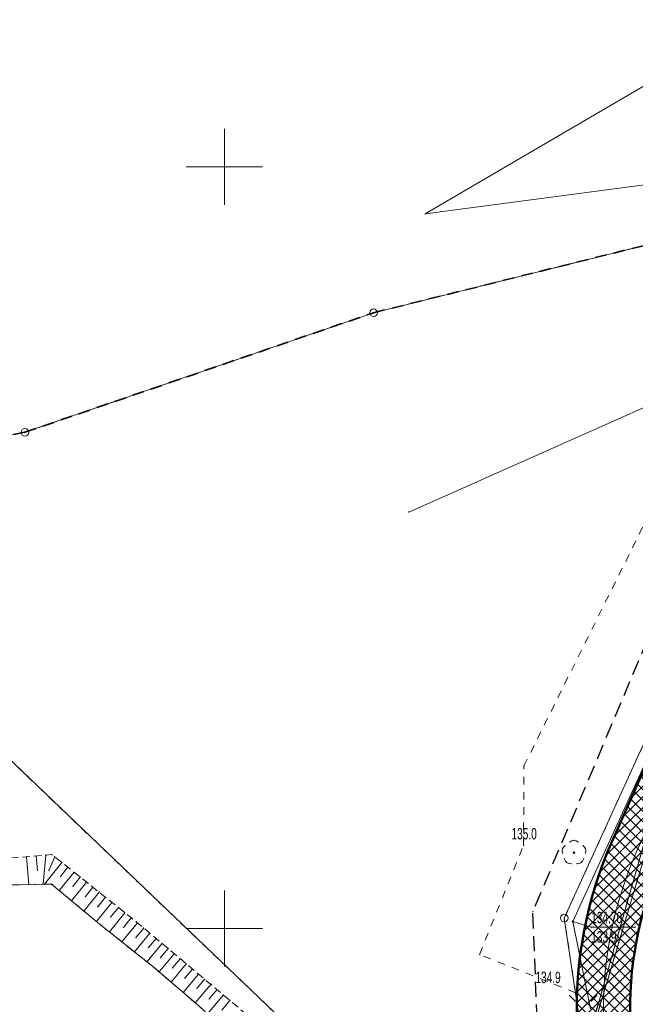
# Model space of a CAD drawing. Extents: x 6456700 to 6518119, y 5963420 to 5980059.
# Tile 47 of 256: x 6511655 to 6511696, y 5964144 to 5964209. Entities that reach past the tile are written whole.
import ezdxf
from ezdxf.enums import TextEntityAlignment as Align

# ---------------------------------------------------------------- set-up
doc = ezdxf.new("R2010")
doc.units = 0
doc.header["$MEASUREMENT"] = 0
for name, pattern in [('L_0_03', [1, 0.5, -0.5]), ('L_0_04', [1.5, 1, -0.5]), ('L_0_50', [1.25, 0.75, -0.5]), ('L_0_52', [1, 0.75, -0.25]), ('L_0_5A', [0.75, 0.5, -0.25])]:
    doc.linetypes.add(name, pattern=pattern)
doc.layers.get('0').update_dxf_attribs({"color": 2, "linetype": 'CONTINUOUS', "lineweight": 5})
for name, color, linetype, lineweight in [('000_Inne__niezydentyfikowane_', 7, 'CONTINUOUS', 18), ('18mm Kreska ciągła', 7, 'CONTINUOUS', 18), ('202_punkt_graniczny', 7, 'CONTINUOUS', 18), ('216_obreb_ewidencyjny', 7, 'CONTINUOUS', 18), ('218_kontur_uzytku_gruntowego', 96, 'L_0_03', 18), ('219_dzialka_ewidencyjna', 7, 'CONTINUOUS', 18), ('50mm Kreska ciągła', 7, 'CONTINUOUS', 50), ('9mm Kreska ciągła', 252, 'CONTINUOUS', 9), ('drzewo_lisciaste', 7, 'CONTINUOUS', 18), ('latarnia', 7, 'CONTINUOUS', 18), ('pikieta_naturalna', 7, 'CONTINUOUS', 18), ('pikieta_naturalna_Atr2', 7, 'CONTINUOUS', 18), ('przewod_elektroenergetyczny_podziemny', 7, 'CONTINUOUS', 18), ('przewod_kanalizacyjny', 7, 'CONTINUOUS', 18), ('przewod_kanalizacyjny___ob__projektowany', 7, 'CONTINUOUS', 18), ('przewod_wodociagowy', 7, 'CONTINUOUS', 18), ('przewod_wodociagowy___ob__projektowany', 7, 'CONTINUOUS', 18), ('rzedna', 7, 'CONTINUOUS', 18), ('rzedna_Atr2', 7, 'CONTINUOUS', 18), ('rzedna_Atr3', 7, 'CONTINUOUS', 18), ('siatka_krzyrzy', 7, 'CONTINUOUS', 18), ('skarpa_nieumocniona', 7, 'CONTINUOUS', 18), ('woda_stojaca', 7, 'CONTINUOUS', 18), ('Zakres', 7, 'CONTINUOUS', 18)]:
    doc.layers.add(name, color=color, linetype=linetype, lineweight=lineweight)
doc.styles.get("Standard").update_dxf_attribs({"font": 'txt', "width": 0.75})

# ---------------------------------------------------------------- blocks, each defined once
blk = doc.blocks.new('mdcp_nowa')
at = {"layer": 'drzewo_lisciaste', "linetype": 'Continuous', "lineweight": 18, "true_color": 0x009900}
blk.add_hatch(color=94, dxfattribs=at).paths.add_polyline_path([(6494422.95, 5980604.93, 1), (6494422.95, 5980605.03, 1)])
at = {"layer": 'pikieta_naturalna', "linetype": 'Continuous', "lineweight": 18, "true_color": 0x000000}
blk.add_hatch(color=18, dxfattribs=at).paths.add_polyline_path([(6494422.95, 5980604.935, 1), (6494422.95, 5980605.025, 1)])
at = {"layer": 'rzedna', "linetype": 'Continuous', "lineweight": 18, "true_color": 0x000000}
blk.add_hatch(color=18, dxfattribs=at).paths.add_polyline_path([(6494422.88, 5980600.425, 1), (6494422.88, 5980600.515, 1)])
at = {"layer": '000_Inne__niezydentyfikowane_', "linetype": 'Continuous', "lineweight": 18, "flags": 128}
for points in [[(6494387.01, 5980604.71), (6494387.16, 5980602.89)], [(6494387.64, 5980604.76), (6494387.72, 5980603.83)], [(6494388.28, 5980604.82), (6494388.1, 5980602.91)], [(6494388.86, 5980604.71), (6494388.48, 5980603.81)], [(6494389.32, 5980604.34), (6494388.18, 5980602.91)], [(6494389.72, 5980604.02), (6494389.25, 5980603.42)], [(6494390.13, 5980603.7), (6494389.16, 5980602.49)], [(6494390.54, 5980603.38), (6494390.05, 5980602.77)], [(6494390.95, 5980603.05), (6494389.97, 5980601.82)], [(6494391.36, 5980602.72), (6494390.87, 5980602.1)], [(6494391.78, 5980602.39), (6494390.78, 5980601.14)], [(6494392.62, 5980601.72), (6494391.61, 5980600.46)], [(6494392.19, 5980602.05), (6494391.69, 5980601.43)], [(6494393.46, 5980601.04), (6494392.45, 5980599.78)], [(6494393.04, 5980601.38), (6494392.53, 5980600.75)], [(6494394.3, 5980600.37), (6494393.26, 5980599.13)], [(6494393.88, 5980600.71), (6494393.38, 5980600.08)], [(6494395.11, 5980599.69), (6494394.09, 5980598.47)], [(6494394.71, 5980600.03), (6494394.19, 5980599.41)], [(6494395.91, 5980599.02), (6494394.91, 5980597.82)], [(6494395.52, 5980599.35), (6494395.01, 5980598.75)], [(6494396.71, 5980598.35), (6494395.71, 5980597.16)], [(6494396.31, 5980598.68), (6494395.81, 5980598.09)], [(6494397.5, 5980597.68), (6494396.5, 5980596.49)], [(6494397.1, 5980598.01), (6494396.6, 5980597.42)], [(6494398.3, 5980597.01), (6494397.29, 5980595.81)], [(6494397.9, 5980597.34), (6494397.4, 5980596.75)], [(6494399.11, 5980596.33), (6494398.09, 5980595.12)], [(6494398.7, 5980596.67), (6494398.2, 5980596.07)], [(6494399.93, 5980595.64), (6494398.89, 5980594.4)], [(6494399.52, 5980595.99), (6494399.01, 5980595.38)], [(6494400.36, 5980595.28), (6494399.83, 5980594.65)]]:
    blk.add_lwpolyline(points, dxfattribs=at)
at = {"layer": '000_Inne__niezydentyfikowane_'}
for p in [(6494387.01, 5980604.71), (6494387.64, 5980604.76), (6494388.28, 5980604.82), (6494388.86, 5980604.71), (6494389.32, 5980604.34), (6494389.72, 5980604.02), (6494387.72, 5980603.83), (6494388.48, 5980603.81), (6494389.25, 5980603.42), (6494390.13, 5980603.7), (6494390.54, 5980603.38), (6494387.16, 5980602.89), (6494388.1, 5980602.91), (6494388.18, 5980602.91), (6494390.05, 5980602.77), (6494390.95, 5980603.05), (6494391.36, 5980602.72), (6494389.16, 5980602.49), (6494390.87, 5980602.1), (6494391.78, 5980602.39), (6494389.97, 5980601.82), (6494391.69, 5980601.43), (6494392.19, 5980602.05), (6494392.62, 5980601.72), (6494390.78, 5980601.14), (6494393.04, 5980601.38), (6494393.46, 5980601.04), (6494391.61, 5980600.46), (6494392.53, 5980600.75), (6494393.88, 5980600.71), (6494394.3, 5980600.37), (6494392.45, 5980599.78), (6494393.38, 5980600.08), (6494394.71, 5980600.03), (6494395.11, 5980599.69), (6494393.26, 5980599.13), (6494394.19, 5980599.41), (6494395.52, 5980599.35), (6494395.91, 5980599.02), (6494394.09, 5980598.47), (6494395.01, 5980598.75), (6494396.31, 5980598.68), (6494396.71, 5980598.35), (6494394.91, 5980597.82), (6494395.81, 5980598.09), (6494397.1, 5980598.01), (6494397.5, 5980597.68), (6494395.71, 5980597.16), (6494396.6, 5980597.42), (6494397.9, 5980597.34), (6494398.3, 5980597.01), (6494396.5, 5980596.49), (6494397.4, 5980596.75), (6494398.7, 5980596.67), (6494399.11, 5980596.33), (6494397.29, 5980595.81), (6494398.2, 5980596.07), (6494399.52, 5980595.99), (6494399.93, 5980595.64), (6494398.09, 5980595.12), (6494399.01, 5980595.38), (6494400.36, 5980595.28)]:
    blk.add_point(p, dxfattribs=at)
at = {"layer": '202_punkt_graniczny', "color": 7, "linetype": 'Continuous', "lineweight": 18}
for centre in [(6494409.79, 5980640.42), (6494386.9, 5980632.57), (6494422.31, 5980600.69)]:
    blk.add_circle(centre, 0.25, dxfattribs=at)
at = {"layer": '202_punkt_graniczny'}
for p in [(6494409.79, 5980640.42), (6494386.9, 5980632.57), (6494422.31, 5980600.69)]:
    blk.add_point(p, dxfattribs=at)
at = {"layer": '216_obreb_ewidencyjny', "color": 7, "linetype": 'L_0_50', "lineweight": 35, "flags": 128}
for points in [[(6494409.79, 5980640.42), (6494431.81, 5980645.89)], [(6494386.9, 5980632.57), (6494409.79, 5980640.42)], [(6494386.9, 5980632.57), (6494367.16, 5980629.01)]]:
    blk.add_lwpolyline(points, dxfattribs=at)
at = {"layer": '216_obreb_ewidencyjny'}
for p in [(6494409.79, 5980640.42), (6494386.9, 5980632.57), (6494386.9, 5980632.57)]:
    blk.add_point(p, dxfattribs=at)
at = {"layer": '218_kontur_uzytku_gruntowego', "lineweight": 18, "flags": 128}
for points in [[(6494431.81, 5980645.89), (6494409.79, 5980640.42)], [(6494409.79, 5980640.42), (6494386.9, 5980632.57)], [(6494422.31, 5980600.69), (6494437.76, 5980634.56)], [(6494386.9, 5980632.57), (6494367.16, 5980629.01)], [(6494419.66, 5980610.67), (6494430.45, 5980632.35)], [(6494422.79, 5980575.85), (6494367.16, 5980629.01)], [(6494419.64, 5980605.46), (6494419.66, 5980610.67)], [(6494416.75, 5980598.3), (6494419.64, 5980605.46)], [(6494423.05, 5980595.79), (6494422.31, 5980600.69)], [(6494423.05, 5980595.79), (6494416.75, 5980598.3)], [(6494423.71, 5980591.39), (6494423.05, 5980595.79)]]:
    blk.add_lwpolyline(points, dxfattribs=at)
at = {"layer": '218_kontur_uzytku_gruntowego'}
for p in [(6494409.79, 5980640.42), (6494409.79, 5980640.42), (6494409.79, 5980640.42), (6494409.79, 5980640.42), (6494386.9, 5980632.57), (6494386.9, 5980632.57), (6494386.9, 5980632.57), (6494386.9, 5980632.57), (6494419.66, 5980610.67), (6494419.66, 5980610.67), (6494419.66, 5980610.67), (6494419.66, 5980610.67), (6494419.64, 5980605.46), (6494419.64, 5980605.46), (6494419.64, 5980605.46), (6494419.64, 5980605.46), (6494422.31, 5980600.69), (6494422.31, 5980600.69), (6494422.31, 5980600.69), (6494422.31, 5980600.69), (6494416.75, 5980598.3), (6494416.75, 5980598.3), (6494416.75, 5980598.3), (6494416.75, 5980598.3), (6494423.05, 5980595.79), (6494423.05, 5980595.79), (6494423.05, 5980595.79), (6494423.05, 5980595.79), (6494423.05, 5980595.79), (6494423.05, 5980595.79)]:
    blk.add_point(p, dxfattribs=at)
at = {"layer": '219_dzialka_ewidencyjna', "color": 3, "linetype": 'Continuous', "lineweight": 18, "flags": 128}
for points in [[(6494409.79, 5980640.42), (6494431.81, 5980645.89)], [(6494386.9, 5980632.57), (6494409.79, 5980640.42)], [(6494422.31, 5980600.69), (6494437.76, 5980634.56)], [(6494386.9, 5980632.57), (6494367.16, 5980629.01)], [(6494422.79, 5980575.85), (6494367.16, 5980629.01)], [(6494423.71, 5980591.39), (6494422.31, 5980600.69)]]:
    blk.add_lwpolyline(points, dxfattribs=at)
at = {"layer": '219_dzialka_ewidencyjna', "color": 3}
for p in [(6494409.79, 5980640.42), (6494409.79, 5980640.42), (6494386.9, 5980632.57), (6494386.9, 5980632.57), (6494422.31, 5980600.69), (6494422.31, 5980600.69)]:
    blk.add_point(p, dxfattribs=at)
at = {"layer": 'drzewo_lisciaste', "color": 94, "linetype": 'Continuous', "lineweight": 18}
blk.add_circle((6494422.95, 5980604.98), 0.05, dxfattribs=at)
at = {"layer": 'drzewo_lisciaste', "color": 94, "linetype": 'Continuous', "lineweight": 13}
for centre, start, end in [((6494422.57, 5980605.104), 121.308, 202.548), ((6494422.95, 5980605.38), 49.272, 130.728), ((6494423.33, 5980605.104), 337.452, 58.692), ((6494422.715, 5980604.656), 193.221, 274.871), ((6494423.185, 5980604.656), 265.129, 346.779)]:
    blk.add_arc(centre, 0.4, start, end, dxfattribs=at)
at = {"layer": 'drzewo_lisciaste'}
for p in [(6494422.362, 5980605.446), (6494422.689, 5980605.683), (6494422.95, 5980605.78), (6494423.211, 5980605.683), (6494423.538, 5980605.446), (6494422.19, 5980605.228), (6494422.201, 5980604.951), (6494422.95, 5980604.98), (6494423.699, 5980604.951), (6494423.71, 5980605.228), (6494422.326, 5980604.565), (6494422.48, 5980604.332), (6494422.749, 5980604.257), (6494423.151, 5980604.257), (6494423.42, 5980604.332), (6494423.574, 5980604.565)]:
    blk.add_point(p, dxfattribs=at)
at = {"layer": 'latarnia', "color": 7, "linetype": 'Continuous', "lineweight": 13, "flags": 128}
for points in [[(6494423.02, 5980595.241), (6494422.667, 5980595.594)], [(6494424.081, 5980595.241), (6494424.434, 5980595.594)]]:
    blk.add_lwpolyline(points, dxfattribs=at)
at = {"layer": 'latarnia'}
for p in [(6494422.667, 5980595.594), (6494423.02, 5980595.241), (6494424.081, 5980595.241), (6494424.434, 5980595.594)]:
    blk.add_point(p, dxfattribs=at)
at = {"layer": 'pikieta_naturalna', "color": 7, "linetype": 'Continuous', "lineweight": 18}
blk.add_circle((6494422.95, 5980604.98), 0.045, dxfattribs=at)
at = {"layer": 'pikieta_naturalna'}
blk.add_point((6494422.95, 5980604.98), dxfattribs=at)
at = {"layer": 'przewod_elektroenergetyczny_podziemny', "color": 1, "linetype": 'Continuous', "lineweight": 18, "flags": 128}
blk.add_lwpolyline([(6494424.03, 5980594.74), (6494422.88, 5980600.47), (6494429.52, 5980615.01), (6494429.01, 5980615.16)], dxfattribs=at)
at = {"layer": 'przewod_elektroenergetyczny_podziemny'}
blk.add_point((6494422.88, 5980600.47), dxfattribs=at)
at = {"layer": 'przewod_kanalizacyjny', "color": 34, "linetype": 'Continuous', "lineweight": 18, "flags": 128}
for points in [[(6494512.58, 5980664.36), (6494475.85, 5980648.08), (6494448.95, 5980640.08), (6494435.82, 5980630.74), (6494434, 5980628.21), (6494423.39, 5980591.02), (6494422.96, 5980583.93), (6494407.05, 5980559.11), (6494413.79, 5980555.59), (6494408.53, 5980527.9), (6494395.33, 5980508.5), (6494379.99, 5980480.33), (6494362.15, 5980422.68)], [(6494441.2, 5980640.75), (6494441.32, 5980640.32), (6494412.1, 5980627.34)]]:
    blk.add_lwpolyline(points, dxfattribs=at)
at = {"layer": 'przewod_kanalizacyjny'}
blk.add_point((6494412.1, 5980627.34), dxfattribs=at)
at = {"layer": 'przewod_kanalizacyjny___ob__projektowany', "color": 34, "linetype": 'L_0_52', "lineweight": 18, "flags": 128}
blk.add_lwpolyline([(6494543.737, 5980613.845), (6494541.34, 5980614.19), (6494526.27, 5980640.46), (6494512.58, 5980664.36), (6494475.85, 5980648.08), (6494448.95, 5980640.08), (6494435.82, 5980630.74), (6494434, 5980628.21), (6494423.39, 5980591.02), (6494423.22, 5980589.05)], dxfattribs=at)
at = {"layer": 'przewod_wodociagowy', "color": 5, "linetype": 'Continuous', "lineweight": 18, "flags": 128}
blk.add_lwpolyline([(6494513.5, 5980663.95), (6494476.06, 5980647.42), (6494449.16, 5980639.62), (6494440.37, 5980633.47), (6494436.09, 5980630.48), (6494434.52, 5980628.04), (6494423.72, 5980591.82), (6494423.49, 5980583.76), (6494407.79, 5980559.35), (6494414.54, 5980555.87), (6494409.04, 5980527.84), (6494395.85, 5980508.25), (6494380.37, 5980480.1), (6494362.54, 5980422.62), (6494348.35, 5980374.02), (6494335.97, 5980340.4), (6494332.73, 5980341.36), (6494294.76, 5980353), (6494262.61, 5980362.71)], dxfattribs=at)
at = {"layer": 'przewod_wodociagowy___ob__projektowany', "color": 5, "linetype": 'L_0_52', "lineweight": 18, "flags": 128}
blk.add_lwpolyline([(6494434.52, 5980628.04), (6494423.72, 5980591.82)], dxfattribs=at)
at = {"layer": 'rzedna', "color": 7, "linetype": 'Continuous', "lineweight": 18}
blk.add_circle((6494422.88, 5980600.47), 0.045, dxfattribs=at)
at = {"layer": 'rzedna'}
blk.add_point((6494422.88, 5980600.47), dxfattribs=at)
at = {"layer": 'rzedna_Atr2', "color": 7, "linetype": 'Continuous', "lineweight": 18, "flags": 128}
blk.add_lwpolyline([(6494422.88, 5980600.47), (6494424.08, 5980600.09), (6494426.96, 5980600.09)], dxfattribs=at)
at = {"layer": 'rzedna_Atr2'}
for p in [(6494422.88, 5980600.47), (6494424.08, 5980600.09), (6494426.96, 5980600.09)]:
    blk.add_point(p, dxfattribs=at)
at = {"layer": 'siatka_krzyrzy', "linetype": 'Continuous', "lineweight": 18, "flags": 128}
for points in [[(6494400, 5980647.5), (6494400, 5980652.5)], [(6494397.5, 5980650), (6494402.5, 5980650)], [(6494400, 5980597.5), (6494400, 5980602.5)], [(6494397.5, 5980600), (6494402.5, 5980600)]]:
    blk.add_lwpolyline(points, dxfattribs=at)
at = {"layer": 'skarpa_nieumocniona', "color": 7, "linetype": 'L_0_5A', "lineweight": 18, "flags": 128}
blk.add_lwpolyline([(6494416.15, 5980578.37), (6494404.48, 5980589.17), (6494398.32, 5980594.93), (6494395.38, 5980597.44), (6494391.77, 5980600.32), (6494388.65, 5980602.92), (6494383.53, 5980602.8), (6494370.38, 5980612.05), (6494366.28, 5980620.48), (6494357.54, 5980626.16), (6494367.02, 5980621.52), (6494368.24, 5980620.59), (6494371.32, 5980612.97), (6494383.75, 5980604.45), (6494388.69, 5980604.85), (6494394.23, 5980600.43), (6494406.51, 5980590.11), (6494421.78, 5980574.63), (6494422.41, 5980572.14)], close=True, dxfattribs=at)
at = {"layer": 'skarpa_nieumocniona'}
for p in [(6494388.69, 5980604.85), (6494388.69, 5980604.85), (6494388.65, 5980602.92), (6494388.65, 5980602.92), (6494391.77, 5980600.32), (6494391.77, 5980600.32), (6494394.23, 5980600.43), (6494394.23, 5980600.43), (6494395.38, 5980597.44), (6494395.38, 5980597.44)]:
    blk.add_point(p, dxfattribs=at)
at = {"layer": 'woda_stojaca', "color": 141, "linetype": 'Continuous', "lineweight": 18, "flags": 128}
blk.add_lwpolyline([(6494530.3, 5980715.34), (6494528.49, 5980713.31), (6494527.35, 5980707.09), (6494526.2, 5980695.34), (6494520.53, 5980687.66), (6494505.04, 5980678.28), (6494474.89, 5980664.68), (6494461.82, 5980659.79), (6494438.12, 5980651.55), (6494432.21, 5980649.42), (6494413.18, 5980646.91), (6494551.45, 5980727.76)], close=True, dxfattribs=at)
blk.add_lwpolyline([(6494422.41, 5980572.14), (6494416.15, 5980578.37), (6494404.48, 5980589.17), (6494398.32, 5980594.93), (6494395.38, 5980597.44), (6494391.77, 5980600.32), (6494388.65, 5980602.92), (6494383.53, 5980602.8), (6494370.38, 5980612.05), (6494366.28, 5980620.48), (6494357.54, 5980626.16), (6494357.09, 5980632.09)], dxfattribs=at)
at = {"layer": 'woda_stojaca'}
for p in [(6494413.18, 5980646.91), (6494388.65, 5980602.92), (6494391.77, 5980600.32), (6494395.38, 5980597.44)]:
    blk.add_point(p, dxfattribs=at)
at = {"layer": 'Zakres', "linetype": 'L_0_04', "lineweight": 25, "flags": 128}
blk.add_lwpolyline([(6495113.77, 5985050.22), (6495121.12, 5984877.07), (6495125.76, 5984757.87), (6495129.89, 5984649.81), (6495141.08, 5984611.3), (6495145.77, 5984544.53), (6495147.36, 5984487.27), (6495157.22, 5984392.07), (6495162.95, 5984387.45), (6495180.24, 5984384.16), (6495229.5, 5984386.61), (6495251.65, 5984373.41), (6495258.77, 5984357.12), (6495255.44, 5984330.44), (6495250.77, 5984304.39), (6495252.21, 5984282.78), (6495255.46, 5984256.45), (6495254.94, 5984238.25), (6495266.4, 5984211), (6495277.24, 5984182.33), (6495294.2, 5984133.19), (6495300.94, 5984095.37), (6495313.24, 5984037.69), (6495317.44, 5983978.18), (6495300.35, 5983922.18), (6495282.35, 5983883.38), (6495266.21, 5983862.23), (6495242.03, 5983839.67), (6495211.11, 5983816.86), (6495158.26, 5983772.66), (6495130.6, 5983651.16), (6495116.31, 5983543.43), (6495129.51, 5983346.73), (6495134.58, 5983264.71), (6495139.64, 5983186.97), (6495193.25, 5983077.94), (6495199.2, 5983041.97), (6495206.23, 5983026), (6495208.96, 5983004.88), (6495202.27, 5982979.48), (6495202.42, 5982950.13), (6495209.35, 5982897.38), (6495215.97, 5982850.34), (6495228.6, 5982809.97), (6495226.85, 5982778.82), (6495225.04, 5982750.56), (6495220.26, 5982723.37), (6495226.54, 5982679.97), (6495206.06, 5982669.48), (6495192.68, 5982657.71), (6495184.57, 5982648.65), (6495174.78, 5982624.58), (6495164.23, 5982604.61), (6495150.7, 5982588.3), (6495137.69, 5982582.43), (6495118.26, 5982573.75), (6495100.35, 5982558.42), (6495090.36, 5982544.99), (6495075.87, 5982519.06), (6495060.83, 5982499.68), (6495049.41, 5982485.49), (6495035.07, 5982459.7), (6495006.7, 5982406.64), (6494980.89, 5982351.84), (6494944.35, 5982293.29), (6494925.72, 5982250.11), (6494905.2, 5982190.37), (6494898.43, 5982153.5), (6494879.51, 5982063.89), (6494864.14, 5981992.66), (6494816.93, 5981768.61), (6494777.79, 5981577.7), (6494739.84, 5981394.72), (6494718.65, 5981297.89), (6494716.45, 5981237.31), (6494738.62, 5981208.21), (6494776.48, 5981173.06), (6494817.16, 5981137.44), (6494847.63, 5981109.8), (6494877.39, 5981077.08), (6494912.75, 5981030.55), (6494916.06, 5981014.71), (6494903.86, 5980957.01), (6494916.13, 5980953.51), (6494892.32, 5980927.59), (6494850.7, 5980858.8), (6494806.81, 5980779.89), (6494785.1, 5980753.49), (6494715.22, 5980723.29), (6494679.96, 5980686.78), (6494651.35, 5980651.29), (6494549.14, 5980683.24), (6494511.84, 5980659.66), (6494443.61, 5980630.33), (6494428.78, 5980598.6), (6494431.58, 5980579.46), (6494420.56, 5980549.76), (6494416.45, 5980528.2), (6494403.86, 5980507.16), (6494388.89, 5980482.96), (6494365.32, 5980407.99), (6494335.67, 5980315.15), (6494332.29, 5980297.41), (6494335.1, 5980278.18), (6494347.25, 5980254.84), (6494336.79, 5980250.09), (6494300.04, 5980271.34), (6494320.8, 5980301.43), (6494336.81, 5980349.17), (6494344.85, 5980380.92), (6494360.85, 5980437.13), (6494374.18, 5980476.38), (6494386.14, 5980498.84), (6494403.02, 5980528.52), (6494411.33, 5980563.19), (6494420.84, 5980586.25), (6494420.25, 5980601.11), (6494434.95, 5980635.94), (6494446.75, 5980644.99), (6494465.77, 5980647.27), (6494513.02, 5980669.46), (6494507.85, 5980679.68), (6494547.89, 5980705.83), (6494570.06, 5980691.34), (6494636.17, 5980669.05), (6494706.14, 5980756.86), (6494742.78, 5980772.58), (6494798.53, 5980814.27), (6494826.12, 5980867.97), (6494849.57, 5980908.6), (6494845.35, 5980942.01), (6494853.94, 5980970.83), (6494891.08, 5980960.54), (6494890.11, 5980965.73), (6494903.94, 5981025.69), (6494869.98, 5981070.3), (6494770.97, 5981160.58), (6494728.18, 5981200.64), (6494706.13, 5981229.56), (6494707.94, 5981299.75), (6494728.84, 5981398.1), (6494767.06, 5981580.19), (6494806.17, 5981770.55), (6494854.36, 5981994.76), (6494869.73, 5982065.97), (6494888.61, 5982155.44), (6494891.67, 5982173.95), (6494895.82, 5982197.45), (6494916.38, 5982253.72), (6494935.47, 5982297.95), (6494954.97, 5982331.67), (6494972.09, 5982356.64), (6494997.76, 5982411.14), (6495026.29, 5982464.48), (6495041.09, 5982491.09), (6495052.99, 5982505.88), (6495067.51, 5982524.6), (6495081.94, 5982550.43), (6495092.99, 5982565.28), (6495112.86, 5982582.29), (6495133.59, 5982591.55), (6495144.48, 5982596.46), (6495155.87, 5982610.19), (6495165.7, 5982628.8), (6495175.96, 5982654.03), (6495185.62, 5982664.83), (6495200.4, 5982677.82), (6495212.49, 5982688.04), (6495209.64, 5982723.43), (6495215.22, 5982750.57), (6495216.87, 5982779.54), (6495218.31, 5982809.31), (6495206.86, 5982847.92), (6495199.44, 5982894.74), (6495192.11, 5982948.71), (6495190.16, 5982979.24), (6495183.47, 5983075.16), (6495129.79, 5983184.34), (6495124.6, 5983264.07), (6495119.53, 5983346.09), (6495106.27, 5983543.75), (6495120.74, 5983652.9), (6495148.75, 5983779.42), (6495204.15, 5983826.04), (6495273.41, 5983889.36), (6495288.53, 5983927.42), (6495300.83, 5983964.69), (6495303.91, 5983980.14), (6495301.32, 5984039.55), (6495291.1, 5984093.63), (6495284.5, 5984130.67), (6495267.84, 5984178.93), (6495257.12, 5984207.3), (6495244.96, 5984236.19), (6495244.79, 5984255.42), (6495242.25, 5984281.97), (6495240.71, 5984304.95), (6495245.55, 5984331.94), (6495248.51, 5984355.64), (6495243.77, 5984366.47), (6495226.98, 5984376.47), (6495179.54, 5984374.12), (6495158.61, 5984378.09), (6495147.7, 5984386.91), (6495137.38, 5984486.61), (6495135.78, 5984544.04), (6495131.18, 5984609.54), (6495119.95, 5984648.2), (6495115.76, 5984757.49), (6495111.12, 5984876.67), (6495103.73, 5985050.93), (6495109.36, 5985081.73), (6495120.41, 5985085.88)], close=True, dxfattribs=at)
at = {"layer": 'Zakres'}
blk.add_point((6494420.25, 5980601.11), dxfattribs=at)
at = {"layer": 'pikieta_naturalna_Atr2', "color": 7, "lineweight": 15, "width": 0.66}
for s, p in [('135.0', (6494418.85, 5980606.6)), ('134.9', (6494420.42, 5980597.17))]:
    blk.add_text(s, height=0.75, dxfattribs=at).set_placement(p, align=Align.TOP_LEFT)
at = {"layer": 'rzedna_Atr2', "color": 7, "lineweight": 15, "width": 0.66}
blk.add_text('134.70', height=0.75, dxfattribs=at).set_placement((6494424.08, 5980601.098), align=Align.TOP_LEFT)
at = {"layer": 'rzedna_Atr3', "color": 7, "lineweight": 15, "width": 0.66}
blk.add_text('133.9', height=0.75, dxfattribs=at).set_placement((6494424.08, 5980599.822), align=Align.TOP_LEFT)

msp = doc.modelspace()

# ---------------------------------------------------------------- linework, layer by layer
at = {"layer": '50mm Kreska ciągła', "color": 6, "ltscale": 0.1}
msp.add_lwpolyline([(6511769.76, 5964210.196), (6511747.406, 5964200.649, 0.020192), (6511743.586, 5964198.832), (6511738.301, 5964196.051, -0.098674), (6511729.755, 5964193.522), (6511723.667, 5964192.967, 0.271991), (6511705.391, 5964179.862), (6511694.249, 5964154.747, 0.114411), (6511691.932, 5964142.68), (6511692.371, 5964131.182, -0.09387), (6511691.386, 5964124.63), (6511691.195, 5964121.14), (6511693.149, 5964120.062, 0.138482), (6511695.868, 5964131.315), (6511695.43, 5964142.813, -0.114411), (6511697.449, 5964153.327), (6511708.591, 5964178.442, -0.271991), (6511723.985, 5964189.481), (6511730.073, 5964190.037, 0.098674), (6511739.931, 5964192.954), (6511745.216, 5964195.734, -0.020192), (6511748.781, 5964197.43), (6511771.135, 5964206.977, 0.032198), (6511782.743, 5964212.845)], format="xyb", dxfattribs=at)

# ---------------------------------------------------------------- next in the draw order: block references
at = {"linetype": 'ByBlock'}
msp.add_blockref('mdcp_nowa', (17268.786, -16450.998), dxfattribs=at)

# ---------------------------------------------------------------- next in the draw order: hatches: boundary and pattern name
at = {"layer": '9mm Kreska ciągła'}
h = msp.add_hatch(dxfattribs=at)
h.set_pattern_fill('ANSI37', color=256, scale=4)
h.set_pattern_definition([(45, (6511691.195, 5964120.06236), (-0.3535534, 0.3535534), []), (135, (6511691.195, 5964120.06236), (-0.3535534, -0.3535534), [])])
h.paths.add_polyline_path([(6511691.195, 5964121.143), (6511691.386, 5964124.63, 0.09387), (6511692.371, 5964131.182), (6511691.932, 5964142.68, -0.114411), (6511694.249, 5964154.747), (6511705.391, 5964179.862, -0.271991), (6511723.667, 5964192.967), (6511729.755, 5964193.522, 0.098674), (6511738.301, 5964196.051), (6511743.586, 5964198.832, -0.020192), (6511747.406, 5964200.649), (6511769.76, 5964210.196, 0.03219), (6511780.964, 5964215.859), (6511817.579, 5964237.57, -0.218462), (6511825.251, 5964238.379), (6511910.835, 5964209.53, -0.062712), (6511916.853, 5964206.62, 0.390075), (6511923.272, 5964207.6), (6511915.609, 5964197.326, 0.426952), (6511913.878, 5964204.338, 0.049189), (6511909.717, 5964206.213), (6511824.133, 5964235.062, 0.218462), (6511819.364, 5964234.559), (6511782.746, 5964212.847), (6511782.743, 5964212.845, -0.032198), (6511771.135, 5964206.977), (6511748.781, 5964197.43, 0.020192), (6511745.216, 5964195.734), (6511739.931, 5964192.954, -0.098674), (6511730.073, 5964190.037), (6511723.985, 5964189.481, 0.271991), (6511708.591, 5964178.442), (6511697.449, 5964153.327, 0.114411), (6511695.43, 5964142.813), (6511695.868, 5964131.315, -0.138482), (6511693.149, 5964120.062), (6511691.196, 5964121.142)])

# ---------------------------------------------------------------- next in the draw order: linework, layer by layer
at = {"layer": '18mm Kreska ciągła', "color": 4, "ltscale": 0.1}
msp.add_lwpolyline([(6511691.623, 5964120.92, 0.138482), (6511694.119, 5964131.248), (6511693.681, 5964142.747, -0.114411), (6511695.849, 5964154.037), (6511706.991, 5964179.152, -0.271991), (6511723.826, 5964191.224), (6511729.914, 5964191.78, 0.098674), (6511739.116, 5964194.502), (6511744.401, 5964197.283, -0.020192), (6511748.094, 5964199.04), (6511770.447, 5964208.587, 0.032198), (6511781.855, 5964214.353), (6511818.472, 5964236.064, -0.218462), (6511824.692, 5964236.72), (6511910.276, 5964207.872, -0.080953), (6511917.385, 5964204.11), (6511919.535, 5964202.482)], format="xyb", dxfattribs=at)

doc.saveas('drawing.dxf')
